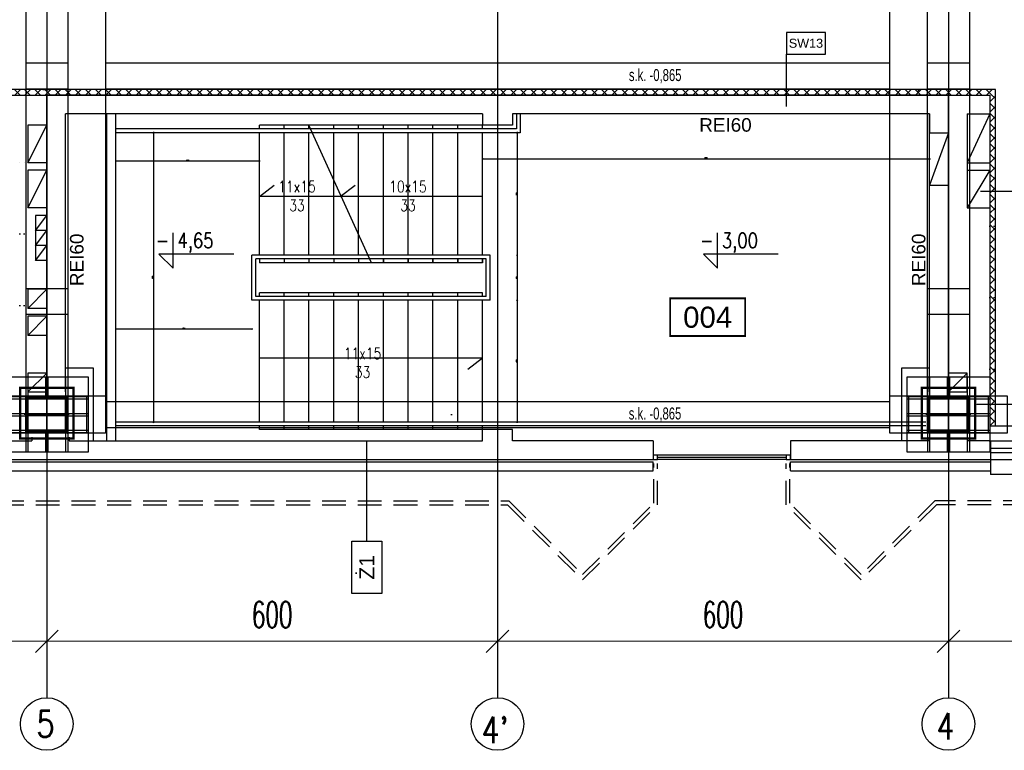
# Model space of a CAD drawing. Header units: centimetres. Extents: x -228435 to 46820, y -89367 to 152985.
# Tile 30 of 252: x -34900 to -21796, y 533 to 10253. Entities that reach past the tile are written whole.
import ezdxf
from ezdxf.enums import TextEntityAlignment as Align

# ---------------------------------------------------------------- set-up
doc = ezdxf.new("R2010")
doc.units = ezdxf.units.CM
doc.header["$LTSCALE"] = 50
doc.header["$PDMODE"] = 35
doc.header["$PDSIZE"] = 0.1
for name, pattern in [('Kondygnacja  -0_5$0$DOT2', [3.175, 0, -3.175]), ('Kondygnacja  -0_5$0$HIDDEN', [9.525, 6.35, -3.175]), ('Kondygnacja  -0_5$0$HIDDEN2', [4.7625, 3.175, -1.5875]), ('Osie rzutów$0$DASHDOT2', [12.7, 6.35, -3.175, 0, -3.175])]:
    doc.linetypes.add(name, pattern=pattern)
doc.layers.get('0').update_dxf_attribs({"color": 8})
doc.layers.get('DEFPOINTS').update_dxf_attribs({"color": 8})
for name, color, linetype in [('Kondygnacja  -0_5$0$ARCH_GK', 8, 'Continuous'), ('Kondygnacja  -0_5$0$ARCH_INFO_KOTY_WYSOKOŚCIOWE_IST', 8, 'Continuous'), ('Kondygnacja  -0_5$0$ARCH_INFO_ODPORNOŚĆ OGNIOWA', 8, 'Continuous'), ('Kondygnacja  -0_5$0$ARCH_INFO_OPISY_IST', 8, 'Continuous'), ('Kondygnacja  -0_5$0$ARCH_INFO_OPISY_PRZEGRODY', 8, 'Continuous'), ('Kondygnacja  -0_5$0$ARCH_INFO_OPISY_PRZEGRODY_IST', 8, 'Continuous'), ('Kondygnacja  -0_5$0$ARCH_INFO_SCHODY_IST', 8, 'Continuous'), ('Kondygnacja  -0_5$0$ARCH_KONSTR_POWYŻEJ RZUTU', 8, 'Kondygnacja  -0_5$0$HIDDEN'), ('Kondygnacja  -0_5$0$ARCH_KONSTR_POWYŻEJ RZUTU_IST', 8, 'Kondygnacja  -0_5$0$HIDDEN2'), ('Kondygnacja  -0_5$0$ARCH_KONSTRUKCJA_NIEWIDOCZNA', 8, 'Continuous'), ('Kondygnacja  -0_5$0$ARCH_MUROWANE_IST', 8, 'Continuous'), ('Kondygnacja  -0_5$0$ARCH_NIEWIDOK_IST', 8, 'Kondygnacja  -0_5$0$HIDDEN'), ('Kondygnacja  -0_5$0$ARCH_OKŁADZINA', 8, 'Continuous'), ('Kondygnacja  -0_5$0$ARCH_OTWORY_WENTYLACJA_IST', 8, 'Continuous'), ('Kondygnacja  -0_5$0$ARCH_POMOCNICZE', 8, 'Continuous'), ('Kondygnacja  -0_5$0$ARCH_SCHODY_IST', 8, 'Continuous'), ('Kondygnacja  -0_5$0$ARCH_SŁUPY', 8, 'Continuous'), ('Kondygnacja  -0_5$0$ARCH_WIDOK_IST', 8, 'Continuous'), ('Kondygnacja  -0_5$0$ARCH_WYBURZENIA', 8, 'Kondygnacja  -0_5$0$DOT2'), ('Kondygnacja  -0_5$0$ARCH_ŚLUSARKA_OKNA_IST', 8, 'Continuous'), ('Kondygnacja  -0_5$0$ARCH_ŻELBET_IST', 8, 'Continuous'), ('Osie rzutów$0$ARCH_INFO_OSIE_IST', 8, 'Osie rzutów$0$DASHDOT2'), ('Osie rzutów$0$ARCH_INFO_OSIE_OPISY_IST', 8, 'Continuous'), ('Pomieszczenia -05$0$ARCH_INFO_AREA_ETYKIETY_200', 8, 'Continuous')]:
    doc.layers.add(name, color=color, linetype=linetype)
doc.layers.add('Kondygnacja  -0_5$0$ARCH_INFO_WYMIARY', color=8, linetype='Continuous', lineweight=9)
doc.layers.add('Osie rzutów$0$ARCH_INFO_WYMIARY', color=8, linetype='Continuous', lineweight=9)
doc.styles.add('Kondygnacja  -0_5$0$Arial', font='ARIAL.TTF')
doc.styles.add('Kondygnacja  -0_5$0$BIKTS', font='bikromsw.shx', dxfattribs={"width": 0.8})
doc.styles.add('Kondygnacja  -0_5$0$Romans', font='Romans.shx', dxfattribs={"width": 0.7})
doc.styles.add('Kondygnacja  -0_5$0$ROMANS-50-CM', font='romans.shx', dxfattribs={"width": 0.8, "height": 10})
doc.styles.add('Kondygnacja  -0_5$0$Standard', font='txt')
doc.styles.add('Osie rzutów$0$ROMANS-250-CM', font='romans.shx', dxfattribs={"width": 0.8, "height": 50})
doc.styles.add('Osie rzutów$0$wymiary_cuprum', font='Romans.shx', dxfattribs={"width": 0.6})
doc.styles.add('Pomieszczenia -05$0$Arial', font='ARIAL.TTF')
doc.dimstyles.new('Kondygnacja  -0_5$0$ISO-25', dxfattribs={"dimtxt": 2.5, "dimasz": 2.5, "dimexe": 1.25, "dimexo": 0.625, "dimtad": 1, "dimtxsty": 'Kondygnacja  -0_5$0$Standard', "dimcen": 2.5, "dimadec": 0, "dimazin": 0, "dimtfac": 1, "dimtmove": 0, "dimatfit": 3, "dimfxl": 0, "dimarcsym": 0})
doc.dimstyles.new('Kondygnacja  -0_5$0$Wymiary 1-100', dxfattribs={"dimtxt": 12, "dimasz": 10, "dimexe": 5, "dimexo": 0, "dimgap": 4, "dimtad": 1, "dimrnd": 0.5, "dimzin": 12, "dimdsep": 46, "dimtxsty": 'Kondygnacja  -0_5$0$Romans', "dimblk": 'Kondygnacja  -0_5$0$_Oblique', "dimcen": 10, "dimdle": 10, "dimclrt": 55, "dimazin": 0, "dimtfac": 1, "dimtmove": 1, "dimatfit": 3, "dimfxl": 0, "dimtolj": 1, "dimtzin": 0, "dimarcsym": 0})
doc.dimstyles.new('Osie rzutów$0$ARCH_ CT', dxfattribs={"dimtxt": 20, "dimasz": 20, "dimexe": 12, "dimexo": 20, "dimgap": 5, "dimtad": 1, "dimdec": 1, "dimrnd": 0.5, "dimzin": 9, "dimdsep": 46, "dimtxsty": 'Osie rzutów$0$wymiary_cuprum', "dimblk": 'Osie rzutów$0$_Oblique', "dimcen": 8, "dimdle": 12, "dimclrd": 256, "dimclre": 256, "dimclrt": 55, "dimadec": 1, "dimazin": 0, "dimtfac": 1, "dimtdec": 1, "dimtmove": 1, "dimatfit": 2, "dimldrblk": 'Osie rzutów$0$_Dot', "dimfxl": 0, "dimtolj": 1, "dimtzin": 0, "dimlwd": -1, "dimlwe": -1, "dimarcsym": 0})
pattern_1 = [(135, (5000, -9860), (-0.67351921, -0.67351921), [])]

# ---------------------------------------------------------------- blocks, each defined once
blk = doc.blocks.new('Osie rzutów$0$_Oblique')
at = {"color": 0, "linetype": 'ByBlock', "lineweight": -2}
blk.add_line((-0.5, -0.5), (0.5, 0.5), dxfattribs=at)
blk = doc.blocks.new('*D278')
at = {"layer": 'DEFPOINTS', "color": 0}
for p in [(9860, 4732.2), (10460, 4732.2), (10460, 4698.3)]:
    blk.add_point(p, dxfattribs=at)
at = {"layer": 'Osie rzutów$0$ARCH_INFO_WYMIARY'}
for p, q in [((9860, 4717.2), (9860, 4690.3)), ((10460, 4717.2), (10460, 4690.3)), ((9852, 4698.3), (10468, 4698.3))]:
    blk.add_line(p, q, dxfattribs=at)
at = {"layer": 'Osie rzutów$0$ARCH_INFO_WYMIARY', "xscale": 30, "yscale": 30, "zscale": 30, "rotation": 180}
blk.add_blockref('Osie rzutów$0$_Oblique', (9860, 4698.3), dxfattribs=at)
at = {"layer": 'Osie rzutów$0$ARCH_INFO_WYMIARY', "xscale": 30, "yscale": 30, "zscale": 30}
blk.add_blockref('Osie rzutów$0$_Oblique', (10460, 4698.3), dxfattribs=at)
at = {"layer": 'Osie rzutów$0$ARCH_INFO_WYMIARY', "color": 55, "insert": (10160, 4733.8), "char_height": 35, "attachment_point": 5, "style": 'Osie rzutów$0$wymiary_cuprum'}
blk.add_mtext('\\A1;600', dxfattribs=at)
blk = doc.blocks.new('Osie rzutów$0$_Dot')
at = {"color": 0, "linetype": 'ByBlock', "lineweight": -2}
blk.add_line((-0.5, 0), (-1, 0), dxfattribs=at)
at = {"color": 0, "linetype": 'ByBlock', "const_width": 0.5}
blk.add_lwpolyline([(-0.25, 0, 1), (0.25, 0, 1)], format="xyb", close=True, dxfattribs=at)
blk = doc.blocks.new('*D279')
at = {"layer": 'DEFPOINTS', "color": 0}
for p in [(9260, 4732.2), (9860, 4732.2), (9860, 4698.3)]:
    blk.add_point(p, dxfattribs=at)
at = {"layer": 'Osie rzutów$0$ARCH_INFO_WYMIARY'}
for p, q in [((9260, 4717.2), (9260, 4690.3)), ((9860, 4717.2), (9860, 4690.3)), ((9252, 4698.3), (9868, 4698.3))]:
    blk.add_line(p, q, dxfattribs=at)
at = {"layer": 'Osie rzutów$0$ARCH_INFO_WYMIARY', "xscale": 30, "yscale": 30, "zscale": 30, "rotation": 180}
blk.add_blockref('Osie rzutów$0$_Oblique', (9260, 4698.3), dxfattribs=at)
at = {"layer": 'Osie rzutów$0$ARCH_INFO_WYMIARY', "xscale": 30, "yscale": 30, "zscale": 30}
blk.add_blockref('Osie rzutów$0$_Oblique', (9860, 4698.3), dxfattribs=at)
at = {"layer": 'Osie rzutów$0$ARCH_INFO_WYMIARY', "color": 55, "insert": (9560, 4733.8), "char_height": 35, "attachment_point": 5, "style": 'Osie rzutów$0$wymiary_cuprum'}
blk.add_mtext('\\A1;600', dxfattribs=at)
blk = doc.blocks.new('*D280')
at = {"layer": 'DEFPOINTS', "color": 0}
for p in [(8660, 4732.2), (9260, 4732.2), (9260, 4698.3)]:
    blk.add_point(p, dxfattribs=at)
at = {"layer": 'Osie rzutów$0$ARCH_INFO_WYMIARY'}
for p, q in [((8660, 4717.2), (8660, 4690.3)), ((9260, 4717.2), (9260, 4690.3)), ((8652, 4698.3), (9268, 4698.3))]:
    blk.add_line(p, q, dxfattribs=at)
at = {"layer": 'Osie rzutów$0$ARCH_INFO_WYMIARY', "xscale": 30, "yscale": 30, "zscale": 30, "rotation": 180}
blk.add_blockref('Osie rzutów$0$_Oblique', (8660, 4698.3), dxfattribs=at)
at = {"layer": 'Osie rzutów$0$ARCH_INFO_WYMIARY', "xscale": 30, "yscale": 30, "zscale": 30}
blk.add_blockref('Osie rzutów$0$_Oblique', (9260, 4698.3), dxfattribs=at)
at = {"layer": 'Osie rzutów$0$ARCH_INFO_WYMIARY', "color": 55, "insert": (8960, 4733.8), "char_height": 35, "attachment_point": 5, "style": 'Osie rzutów$0$wymiary_cuprum'}
blk.add_mtext('\\A1;600', dxfattribs=at)
blk = doc.blocks.new('*D281')
at = {"layer": 'DEFPOINTS', "color": 0}
for p in [(8060, 4732.2), (8660, 4732.2), (8660, 4698.3)]:
    blk.add_point(p, dxfattribs=at)
at = {"layer": 'Osie rzutów$0$ARCH_INFO_WYMIARY'}
for p, q in [((8060, 4717.2), (8060, 4690.3)), ((8660, 4717.2), (8660, 4690.3)), ((8052, 4698.3), (8668, 4698.3))]:
    blk.add_line(p, q, dxfattribs=at)
at = {"layer": 'Osie rzutów$0$ARCH_INFO_WYMIARY', "xscale": 30, "yscale": 30, "zscale": 30, "rotation": 180}
blk.add_blockref('Osie rzutów$0$_Oblique', (8060, 4698.3), dxfattribs=at)
at = {"layer": 'Osie rzutów$0$ARCH_INFO_WYMIARY', "xscale": 30, "yscale": 30, "zscale": 30}
blk.add_blockref('Osie rzutów$0$_Oblique', (8660, 4698.3), dxfattribs=at)
at = {"layer": 'Osie rzutów$0$ARCH_INFO_WYMIARY', "color": 55, "insert": (8360, 4733.8), "char_height": 35, "attachment_point": 5, "style": 'Osie rzutów$0$wymiary_cuprum'}
blk.add_mtext('\\A1;600', dxfattribs=at)
blk = doc.blocks.new('Kondygnacja  -0_5$0$_Dot')
at = {"color": 0, "linetype": 'ByBlock', "lineweight": -2}
blk.add_line((-0.5, 0), (-1, 0), dxfattribs=at)
at = {"color": 0, "linetype": 'ByBlock', "const_width": 0.5}
blk.add_lwpolyline([(-0.25, 0, 1), (0.25, 0, 1)], format="xyb", close=True, dxfattribs=at)
blk = doc.blocks.new('Kondygnacja  -0_5$0$_Oblique')
at = {"color": 0, "linetype": 'ByBlock', "lineweight": -2}
blk.add_line((-0.5, -0.5), (0.5, 0.5), dxfattribs=at)
blk = doc.blocks.new('*D161')
at = {"layer": 'DEFPOINTS', "color": 0}
for p in [(-28740, 8750), (-28740, 7120), (-28278, 7120)]:
    blk.add_point(p, dxfattribs=at)
at = {"layer": 'Kondygnacja  -0_5$0$ARCH_INFO_WYMIARY', "color": 0, "lineweight": -2}
for p, q in [((-28286, 8750), (-28273, 8750)), ((-28278, 8760), (-28278, 7110)), ((-28286, 7120), (-28273, 7120))]:
    blk.add_line(p, q, dxfattribs=at)
at = {"layer": 'Kondygnacja  -0_5$0$ARCH_INFO_WYMIARY', "color": 0, "lineweight": -2, "xscale": 10, "yscale": 10, "zscale": 10}
for p, rotation in [((-28278, 8750), 90), ((-28278, 7120), 270)]:
    blk.add_blockref('Kondygnacja  -0_5$0$_Oblique', p, dxfattribs=dict(at, rotation=rotation))
at = {"layer": 'Kondygnacja  -0_5$0$ARCH_INFO_WYMIARY', "color": 55, "insert": (-28288, 7935), "char_height": 12, "attachment_point": 5, "rotation": 90, "style": 'Kondygnacja  -0_5$0$Romans'}
blk.add_mtext('\\A1;1630', dxfattribs=at)
blk = doc.blocks.new('*D162')
at = {"layer": 'DEFPOINTS', "color": 0}
for p in [(-28740, 7120), (-28740, 6520), (-28278, 6520)]:
    blk.add_point(p, dxfattribs=at)
at = {"layer": 'Kondygnacja  -0_5$0$ARCH_INFO_WYMIARY', "color": 0, "lineweight": -2}
for p, q in [((-28286, 7120), (-28273, 7120)), ((-28278, 7130), (-28278, 6510)), ((-28286, 6520), (-28273, 6520))]:
    blk.add_line(p, q, dxfattribs=at)
at = {"layer": 'Kondygnacja  -0_5$0$ARCH_INFO_WYMIARY', "color": 0, "lineweight": -2, "xscale": 10, "yscale": 10, "zscale": 10}
for p, rotation in [((-28278, 7120), 90), ((-28278, 6520), 270)]:
    blk.add_blockref('Kondygnacja  -0_5$0$_Oblique', p, dxfattribs=dict(at, rotation=rotation))
at = {"layer": 'Kondygnacja  -0_5$0$ARCH_INFO_WYMIARY', "color": 55, "insert": (-28288, 6820), "char_height": 12, "attachment_point": 5, "rotation": 90, "style": 'Kondygnacja  -0_5$0$Romans'}
blk.add_mtext('\\A1;600', dxfattribs=at)
blk = doc.blocks.new('*D163')
at = {"layer": 'DEFPOINTS', "color": 0}
for p in [(-28740, 6520), (-28740, 4900), (-28278, 4900)]:
    blk.add_point(p, dxfattribs=at)
at = {"layer": 'Kondygnacja  -0_5$0$ARCH_INFO_WYMIARY', "color": 0, "lineweight": -2}
for p, q in [((-28286, 6520), (-28273, 6520)), ((-28278, 6530), (-28278, 4890)), ((-28286, 4900), (-28273, 4900))]:
    blk.add_line(p, q, dxfattribs=at)
at = {"layer": 'Kondygnacja  -0_5$0$ARCH_INFO_WYMIARY', "color": 0, "lineweight": -2, "xscale": 10, "yscale": 10, "zscale": 10}
for p, rotation in [((-28278, 6520), 90), ((-28278, 4900), 270)]:
    blk.add_blockref('Kondygnacja  -0_5$0$_Oblique', p, dxfattribs=dict(at, rotation=rotation))
at = {"layer": 'Kondygnacja  -0_5$0$ARCH_INFO_WYMIARY', "color": 55, "insert": (-28288, 5710), "char_height": 12, "attachment_point": 5, "rotation": 90, "style": 'Kondygnacja  -0_5$0$Romans'}
blk.add_mtext('\\A1;1620', dxfattribs=at)
blk = doc.blocks.new('*D165')
at = {"layer": 'DEFPOINTS', "color": 0}
for p in [(-28740, 8750), (-22790, 8403), (-22790, 5375)]:
    blk.add_point(p, dxfattribs=at)
at = {"layer": 'Kondygnacja  -0_5$0$ARCH_INFO_WYMIARY', "color": 0, "lineweight": -2}
for p, q in [((-28750, 8403), (-22780, 8403)), ((-28740, 8411), (-28740, 8398)), ((-22790, 8395), (-22790, 8408))]:
    blk.add_line(p, q, dxfattribs=at)
at = {"layer": 'Kondygnacja  -0_5$0$ARCH_INFO_WYMIARY', "color": 0, "lineweight": -2, "xscale": 10, "yscale": 10, "zscale": 10, "rotation": 180}
blk.add_blockref('Kondygnacja  -0_5$0$_Oblique', (-28740, 8403), dxfattribs=at)
at = {"layer": 'Kondygnacja  -0_5$0$ARCH_INFO_WYMIARY', "color": 0, "lineweight": -2, "xscale": 10, "yscale": 10, "zscale": 10}
blk.add_blockref('Kondygnacja  -0_5$0$_Oblique', (-22790, 8403), dxfattribs=at)
at = {"layer": 'Kondygnacja  -0_5$0$ARCH_INFO_WYMIARY', "color": 55, "insert": (-25765, 8413), "char_height": 12, "attachment_point": 5, "style": 'Kondygnacja  -0_5$0$Romans'}
blk.add_mtext('\\A1;5950', dxfattribs=at)
blk = doc.blocks.new('*D166')
at = {"layer": 'DEFPOINTS', "color": 0}
for p in [(-33620, 8750), (-31710, 8750), (-33620, 8371)]:
    blk.add_point(p, dxfattribs=at)
at = {"layer": 'Kondygnacja  -0_5$0$ARCH_INFO_WYMIARY', "color": 0, "lineweight": -2}
for p, q in [((-31700, 8371), (-33630, 8371)), ((-33620, 8379), (-33620, 8366)), ((-31710, 8379), (-31710, 8366))]:
    blk.add_line(p, q, dxfattribs=at)
at = {"layer": 'Kondygnacja  -0_5$0$ARCH_INFO_WYMIARY', "color": 0, "lineweight": -2, "xscale": 10, "yscale": 10, "zscale": 10, "rotation": 180}
blk.add_blockref('Kondygnacja  -0_5$0$_Oblique', (-33620, 8371), dxfattribs=at)
at = {"layer": 'Kondygnacja  -0_5$0$ARCH_INFO_WYMIARY', "color": 0, "lineweight": -2, "xscale": 10, "yscale": 10, "zscale": 10}
blk.add_blockref('Kondygnacja  -0_5$0$_Oblique', (-31710, 8371), dxfattribs=at)
at = {"layer": 'Kondygnacja  -0_5$0$ARCH_INFO_WYMIARY', "color": 55, "insert": (-32665, 8381), "char_height": 12, "attachment_point": 5, "style": 'Kondygnacja  -0_5$0$Romans'}
blk.add_mtext('\\A1;1910', dxfattribs=at)
blk = doc.blocks.new('*D106')
at = {"layer": 'DEFPOINTS', "color": 0}
for p in [(-33514, 8750), (-33514, 4900), (-33121, 4900)]:
    blk.add_point(p, dxfattribs=at)
at = {"layer": 'Kondygnacja  -0_5$0$ARCH_INFO_WYMIARY', "color": 0, "lineweight": -2}
for p, q in [((-33129, 8750), (-33116, 8750)), ((-33121, 8760), (-33121, 4890)), ((-33129, 4900), (-33116, 4900))]:
    blk.add_line(p, q, dxfattribs=at)
at = {"layer": 'Kondygnacja  -0_5$0$ARCH_INFO_WYMIARY', "color": 0, "lineweight": -2, "xscale": 10, "yscale": 10, "zscale": 10}
for p, rotation in [((-33121, 8750), 90), ((-33121, 4900), 270)]:
    blk.add_blockref('Kondygnacja  -0_5$0$_Oblique', p, dxfattribs=dict(at, rotation=rotation))
at = {"layer": 'Kondygnacja  -0_5$0$ARCH_INFO_WYMIARY', "color": 55, "insert": (-33131, 6825), "char_height": 12, "attachment_point": 5, "rotation": 90, "style": 'Kondygnacja  -0_5$0$Romans'}
blk.add_mtext('\\A1;3850', dxfattribs=at)
blk = doc.blocks.new('*D113')
at = {"layer": 'DEFPOINTS', "color": 0}
for p in [(-33620, 6516), (-31809, 6516), (-33620, 6137)]:
    blk.add_point(p, dxfattribs=at)
at = {"layer": 'Kondygnacja  -0_5$0$ARCH_INFO_WYMIARY', "color": 0, "lineweight": -2}
for p, q in [((-31799, 6137), (-33630, 6137)), ((-33620, 6145), (-33620, 6132)), ((-31809, 6145), (-31809, 6132))]:
    blk.add_line(p, q, dxfattribs=at)
at = {"layer": 'Kondygnacja  -0_5$0$ARCH_INFO_WYMIARY', "color": 0, "lineweight": -2, "xscale": 10, "yscale": 10, "zscale": 10, "rotation": 180}
blk.add_blockref('Kondygnacja  -0_5$0$_Oblique', (-33620, 6137), dxfattribs=at)
at = {"layer": 'Kondygnacja  -0_5$0$ARCH_INFO_WYMIARY', "color": 0, "lineweight": -2, "xscale": 10, "yscale": 10, "zscale": 10}
blk.add_blockref('Kondygnacja  -0_5$0$_Oblique', (-31809, 6137), dxfattribs=at)
at = {"layer": 'Kondygnacja  -0_5$0$ARCH_INFO_WYMIARY', "color": 55, "insert": (-32715, 6147), "char_height": 12, "attachment_point": 5, "style": 'Kondygnacja  -0_5$0$Romans'}
blk.add_mtext('\\A1;1811', dxfattribs=at)
blk = doc.blocks.new('Kondygnacja  -0_5$0$A$C2408012F')
at = {"layer": 'Kondygnacja  -0_5$0$ARCH_ŻELBET_IST', "ltscale": 4}
for p, q in [((8640, 4970), (8640, 4965)), ((8690, 4970), (8690, 4965)), ((8604, 4965), (8640, 4965)), ((8690, 4965), (9240, 4965)), ((8604, 4940), (9467, 4940)), ((8604, 4937), (9467, 4937)), ((8604, 4925), (9467, 4925))]:
    blk.add_line(p, q, dxfattribs=at)
blk = doc.blocks.new('Kondygnacja  -0_5$0$słup 100x110')
at = {"layer": 'Kondygnacja  -0_5$0$ARCH_SŁUPY', "lineweight": 30}
h = blk.add_hatch(dxfattribs=at)
h.set_pattern_fill('ANSI31', color=256, scale=0.3, angle=90, style=0)
h.set_pattern_definition(pattern_1)
h.paths.add_polyline_path([(25, 25), (25, 28), (-25, 28), (-25, 25)])
h = blk.add_hatch(dxfattribs=at)
h.set_pattern_fill('ANSI31', color=256, scale=0.3, angle=90, style=0)
h.set_pattern_definition(pattern_1)
h.paths.add_polyline_path([(-21, 25), (-24, 25), (-24, -25), (-21, -25)])
h = blk.add_hatch(dxfattribs=at)
h.set_pattern_fill('ANSI31', color=256, scale=0.3, angle=90, style=0)
h.set_pattern_definition(pattern_1)
h.paths.add_polyline_path([(1.5, 25), (-1.5, 25), (-1.5, -25), (1.5, -25)])
h = blk.add_hatch(dxfattribs=at)
h.set_pattern_fill('ANSI31', color=256, scale=0.3, angle=90, style=0)
h.set_pattern_definition(pattern_1)
h.paths.add_polyline_path([(24, 25), (21, 25), (21, -25), (24, -25)])
h = blk.add_hatch(dxfattribs=at)
h.set_pattern_fill('ANSI31', color=256, scale=0.3, angle=90, style=0)
h.set_pattern_definition(pattern_1)
h.paths.add_polyline_path([(25, -28), (25, -25), (-25, -25), (-25, -28)])
at = {"layer": 'Kondygnacja  -0_5$0$ARCH_KONSTRUKCJA_NIEWIDOCZNA'}
blk.add_lwpolyline([(-50, 55), (50, 55), (50, -55), (-50, -55)], close=True, dxfattribs=at)
for points in [[(-24, 28), (-24, 55)], [(-21, 28), (-21, 55)], [(-1.5, 28), (-1.5, 55)], [(1.5, 28), (1.5, 55)], [(21, 28), (21, 55)], [(24, 28), (24, 55)], [(-50, 28), (-25, 28)], [(25, 28), (50, 28)], [(-50, 25), (-25, 25)], [(25, 25), (50, 25)], [(-50, 1.5), (-24, 1.5)], [(24, 1.5), (50, 1.5)], [(-50, -1.5), (-24, -1.5)], [(24, -1.5), (50, -1.5)], [(-50, -25), (-25, -25)], [(25, -25), (50, -25)], [(-50, -28), (-25, -28)], [(-24, -55), (-24, -28)], [(-21, -55), (-21, -28)], [(-1.5, -55), (-1.5, -28)], [(1.5, -55), (1.5, -28)], [(21, -55), (21, -28)], [(24, -55), (24, -28)], [(25, -28), (50, -28)]]:
    blk.add_lwpolyline(points, dxfattribs=at)
at = {"layer": 'Kondygnacja  -0_5$0$ARCH_SŁUPY', "lineweight": 30}
for p, q in [((-1.5, -25), (-1.5, 25)), ((1.5, 25), (1.5, -25))]:
    blk.add_line(p, q, dxfattribs=at)
at = {"layer": 'Kondygnacja  -0_5$0$ARCH_SŁUPY', "const_width": 3}
blk.add_lwpolyline([(-35.5, -35.5), (-35.5, 35.5), (32, 35.5), (32, -35.5)], close=True, dxfattribs=at)
at = {"layer": 'Kondygnacja  -0_5$0$ARCH_SŁUPY', "lineweight": 30}
for points in [[(-25, 25), (-25, 28), (25, 28), (25, 25)], [(-25, -28), (-25, -25), (25, -25), (25, -28)]]:
    blk.add_lwpolyline(points, close=True, dxfattribs=at)
for points in [[(-24, 25), (-24, -25)], [(-21, -25), (-21, 25)], [(21, 25), (21, -25)], [(24, -25), (24, 25)]]:
    blk.add_lwpolyline(points, dxfattribs=at)
blk = doc.blocks.new('Kondygnacja  -0_5$0$konstrukcja istniejąca -0.5')
at = {"layer": 'Kondygnacja  -0_5$0$ARCH_KONSTR_POWYŻEJ RZUTU_IST', "ltscale": 10}
for p, q in [((8632, 6175), (8632, 5025)), ((8738, 5017.5), (9781.5, 5017.5)), ((9781.5, 4982.5), (8738, 4982.5))]:
    blk.add_line(p, q, dxfattribs=at)
for points in [[(8688, 6175), (8688, 5025)], [(8738, 6175), (8738, 5025)], [(9782, 5025), (9782, 6175)], [(9832, 5025), (9832, 6175)], [(9888, 6175), (9888, 5025)], [(8632, 5467.9), (8688, 5467.9)], [(8738, 5467.9), (9782, 5467.9)], [(9832, 5467.9), (9888, 5467.9)], [(8688, 5432.9), (8632, 5432.9)], [(9782, 5432.9), (8738, 5432.9)], [(9888, 5432.9), (9832, 5432.9)], [(8632, 5167.9), (8688, 5167.9)], [(9832, 5167.9), (9888, 5167.9)], [(8688, 5132.9), (8632, 5132.9)], [(9888, 5132.9), (9832, 5132.9)], [(8738, 4975), (8582, 4975), (8582, 5025), (8738, 5025), (8738, 4975)], [(9938, 4975), (9782, 4975), (9782, 5025), (9938, 5025), (9938, 4975)]]:
    blk.add_lwpolyline(points, dxfattribs=at)
at = {"layer": 'Kondygnacja  -0_5$0$ARCH_KONSTR_POWYŻEJ RZUTU_IST', "ltscale": 10, "elevation": 0}
for points in [[(8713, 5025), (8713, 4975)], [(9807, 5025), (9807, 4975)], [(9913, 5025), (9913, 4975)]]:
    blk.add_lwpolyline(points, dxfattribs=at)
at = {"layer": 'Kondygnacja  -0_5$0$ARCH_KONSTR_POWYŻEJ RZUTU_IST', "style": 'Kondygnacja  -0_5$0$BIKTS', "width": 0.7}
for p in [(9434.8, 5443.7), (9434.6, 4993.4)]:
    blk.add_text('s.k. -0,865', height=16, dxfattribs=at).set_placement(p)
blk = doc.blocks.new('Pomieszczenia -05$0$etykieta_numer')
at = {"color": 0, "linetype": 'ByBlock', "const_width": 2.44}
blk.add_lwpolyline([(-50, -50), (-50, 0), (50, 0), (50, -50)], close=True, dxfattribs=at)
at = {"color": 0, "linetype": 'ByBlock', "style": 'Pomieszczenia -05$0$Arial'}
blk.add_attdef('AECAREA:NUMBER', text='', height=28, dxfattribs=at).set_placement((0, -25), align=Align.MIDDLE)
blk = doc.blocks.new('Osie rzutów')
at = {"layer": 'Osie rzutów$0$ARCH_INFO_OSIE_IST', "ltscale": 10}
for p, q in [((8660, 12510), (8660, 4623.26)), ((9260, 12510), (9260, 4623.26)), ((9860, 12510), (9860, 4623.26)), ((8660, 4970), (8660, 5030)), ((9860, 4970), (9860, 5030)), ((4436.04, 5000), (15156.54, 5000)), ((8690, 5000), (8630, 5000)), ((9890, 5000), (9830, 5000))]:
    blk.add_line(p, q, dxfattribs=at)
at = {"layer": 'Osie rzutów$0$ARCH_INFO_OSIE_OPISY_IST'}
for centre in [(8660, 4588.26), (9260, 4588.26), (9860, 4588.26)]:
    blk.add_circle(centre, 35, dxfattribs=at)
at = {"layer": 'Osie rzutów$0$ARCH_INFO_OSIE_OPISY_IST', "style": 'Osie rzutów$0$ROMANS-250-CM', "width": 0.8}
for s, p in [('5', (8646.23, 4570.86)), ('4', (9844.03, 4567.67)), ("4'", (9238.54, 4562.69))]:
    blk.add_text(s, height=35, dxfattribs=at).set_placement(p)
at = {"layer": 'Osie rzutów$0$ARCH_INFO_WYMIARY'}
for base, p1, p2, picture, middle in [((8660, 4698.26), (8060, 4732.19), (8660, 4732.19), '*D281', (8360, 4733.76)), ((9260, 4698.26), (8660, 4732.19), (9260, 4732.19), '*D280', (8960, 4733.76)), ((9860, 4698.26), (9260, 4732.19), (9860, 4732.19), '*D279', (9560, 4733.76)), ((10460, 4698.26), (9860, 4732.19), (10460, 4732.19), '*D278', (10160, 4733.76))]:
    dim = blk.add_linear_dim(base=base, p1=p1, p2=p2, dimstyle='Osie rzutów$0$ARCH_ CT', override={"dimtxt": 35, "dimasz": 30, "dimexe": 8, "dimexo": 15, "dimgap": 18, "dimdle": 8}, dxfattribs=at)
    dim.commit()
    dim.dimension.update_dxf_attribs({"geometry": picture, "text_midpoint": middle})

msp = doc.modelspace()

# ---------------------------------------------------------------- hatches: boundary and pattern name
at = {"layer": 'Kondygnacja  -0_5$0$ARCH_GK', "linetype": 'Continuous', "lineweight": -3}
h = msp.add_hatch(dxfattribs=at)
h.set_pattern_fill('ANSI37', color=256, scale=30, angle=-360, style=0)
h.set_pattern_definition([(45, (-121140, -45000), (-67.35192, 67.35192), []), (135, (-121140, -45000), (-67.35192, -67.35192), [])])
h.paths.add_polyline_path([(-21990, 9250), (-21915, 9325), (-35165, 9325), (-35090, 9250)], flags=0)
h = msp.add_hatch(dxfattribs=at)
h.set_pattern_fill('ANSI37', color=256, scale=30, angle=-360, style=0)
h.set_pattern_definition([(45, (-121140, -45000), (-67.35192, 67.35192), []), (135, (-121140, -45000), (-67.35192, -67.35192), [])])
h.paths.add_polyline_path([(-21915, 9325), (-21990, 9250), (-21990, 4850), (-21915, 4850)], flags=0)

# ---------------------------------------------------------------- linework, layer by layer
for p, q in [((-21915, 9325), (-35165, 9325)), ((-34590, 9325), (-34490, 9325)), ((-21915, 4850), (-21915, 9325)), ((-35090, 9250), (-21990, 9250)), ((-21990, 9250), (-21990, 4850)), ((-21990, 4850), (-21915, 4850))]:
    msp.add_line(p, q, dxfattribs=at)
at = {"layer": 'Kondygnacja  -0_5$0$ARCH_INFO_KOTY_WYSOKOŚCIOWE_IST'}
for points in [[(-32049.179, 7135.963), (-33046.363, 7135.963), (-32858.863, 6948.463), (-32858.863, 7416.896)], [(-24803.719, 7135.963), (-25800.903, 7135.963), (-25613.403, 6948.463), (-25613.403, 7416.896)]]:
    msp.add_lwpolyline(points, dxfattribs=at)
at = {"layer": 'Kondygnacja  -0_5$0$ARCH_INFO_OPISY_IST'}
for p, q in [((-31710, 7900), (-31512.314, 8052.368)), ((-30634.944, 7900), (-30437.257, 8052.368)), ((-28740, 7900), (-31710, 7900)), ((-28740, 5750), (-31710, 5750)), ((-28740, 5750), (-28934.183, 5600.333))]:
    msp.add_line(p, q, dxfattribs=at)
at = {"layer": 'Kondygnacja  -0_5$0$ARCH_INFO_OPISY_PRZEGRODY'}
msp.add_lwpolyline([(-24695.649, 9795.577), (-24175.649, 9795.577), (-24175.649, 10083.577), (-24695.649, 10083.577), (-24695.649, 9795.577)], close=True, dxfattribs=at)
for points in [[(-24695.649, 9097.309), (-24695.649, 9795.577)], [(-21446.08, 7967.773), (-22112.444, 7967.773)]]:
    msp.add_lwpolyline(points, dxfattribs=at)
at = {"layer": 'Kondygnacja  -0_5$0$ARCH_INFO_OPISY_PRZEGRODY_IST'}
msp.add_lwpolyline([(-30281.62, 3317.07), (-30081.62, 3317.07), (-30081.62, 2617.07), (-30481.62, 2617.07), (-30481.62, 3317.07), (-30281.62, 3317.07), (-30281.62, 4650)], dxfattribs=at)
at = {"layer": 'Kondygnacja  -0_5$0$ARCH_MUROWANE_IST', "ltscale": 4}
for p, q in [((-33740, 4650), (-33740, 9000)), ((-33620, 4650), (-33620, 9000)), ((-34540, 5550), (-34790, 5550)), ((-34790, 5300), (-34540, 5550)), ((-34790, 5550), (-34790, 5300)), ((-34540, 5300), (-34540, 5550)), ((-22290, 5550), (-22540, 5550)), ((-22540, 5300), (-22290, 5550)), ((-22290, 5300), (-22290, 5550)), ((-34790, 5300), (-34540, 5300)), ((-22540, 5300), (-22290, 5300)), ((-35100, 4370), (-26470, 4370)), ((-24640, 4370), (-21980, 4370)), ((-35100, 4250), (-26470, 4250)), ((-24640, 4250), (-21980, 4250))]:
    msp.add_line(p, q, dxfattribs=at)
for points in [[(-26470, 4250), (-26470, 4370)], [(-24639.66, 4250), (-24639.66, 4370)]]:
    msp.add_lwpolyline(points, dxfattribs=at)
at = {"layer": 'Kondygnacja  -0_5$0$ARCH_NIEWIDOK_IST', "ltscale": 4}
for p, q in [((-21980, 4650), (-19100, 4650)), ((-21980, 4400), (-19100, 4400))]:
    msp.add_line(p, q, dxfattribs=at)
at = {"layer": 'Kondygnacja  -0_5$0$ARCH_NIEWIDOK_IST'}
for points in [[(-39925.355, 3800), (-28410, 3799.984), (-27410, 2799.984), (-26410, 3799.984), (-26410, 4349.984)], [(-39925.355, 3850), (-28389.289, 3849.984), (-27410, 2870.695), (-26460, 3820.695), (-26460, 4349.984)], [(-10540, 3800.015), (-22700, 3799.984), (-23700, 2799.984), (-24700, 3799.984), (-24700, 4349.984)], [(-10540, 3850), (-22720.711, 3849.984), (-23700, 2870.695), (-24650, 3820.695), (-24650, 4349.984)]]:
    msp.add_lwpolyline(points, dxfattribs=at)
at = {"layer": 'Kondygnacja  -0_5$0$ARCH_OKŁADZINA'}
for points in [[(-34290, 5620), (-33920, 5620), (-33920, 4650)], [(-23160, 4650), (-23160, 5620), (-22790, 5620)]]:
    msp.add_lwpolyline(points, dxfattribs=at)
at = {"layer": 'Kondygnacja  -0_5$0$ARCH_OTWORY_WENTYLACJA_IST'}
for p, q in [((-34540, 7650), (-34690, 7650)), ((-34690, 7650), (-34690, 7050)), ((-34690, 7450), (-34540, 7650)), ((-34540, 7450), (-34690, 7450)), ((-34690, 7250), (-34540, 7450)), ((-34540, 7250), (-34690, 7250)), ((-34690, 7050), (-34540, 7250)), ((-34540, 7050), (-34690, 7050))]:
    msp.add_line(p, q, dxfattribs=at)
at = {"layer": 'Kondygnacja  -0_5$0$ARCH_SCHODY_IST'}
for p, q in [((-28290, 9000), (-28290, 8800)), ((-28240, 9000), (-28240, 8750)), ((-28290, 8800), (-33620, 8800)), ((-28740, 8850), (-31710, 8850)), ((-31710, 8800), (-31710, 8850)), ((-31380, 8800), (-31380, 8850)), ((-30219.887, 7020), (-31050, 8850)), ((-31050, 8800), (-31050, 8850)), ((-30720, 8800), (-30720, 8850)), ((-30390, 8800), (-30390, 8850)), ((-30060, 8800), (-30060, 8850)), ((-29730, 8800), (-29730, 8850)), ((-29400, 8800), (-29400, 8850)), ((-29070, 8800), (-29070, 8850)), ((-28740, 8800), (-28740, 8850)), ((-28240, 8750), (-33620, 8750)), ((-31710, 7120), (-31710, 8750)), ((-31380, 7120), (-31380, 8750)), ((-31050, 7120), (-31050, 8750)), ((-30720, 7120), (-30720, 8750)), ((-30390, 7120), (-30390, 8750)), ((-30060, 7120), (-30060, 8750)), ((-29730, 7120), (-29730, 8750)), ((-29400, 7120), (-29400, 8750)), ((-29070, 7120), (-29070, 8750)), ((-28740, 7120), (-28740, 8750)), ((-28640, 7120), (-31809.108, 7120)), ((-31809.108, 6520), (-31809.108, 7120)), ((-28640, 6520), (-28640, 7120)), ((-28690, 7070), (-31759.108, 7070)), ((-31759.108, 6570), (-31759.108, 7070)), ((-31710, 7070), (-31710, 7020)), ((-31710, 7070), (-31710, 7020)), ((-28740, 7020), (-31710, 7020)), ((-31709.108, 7070), (-31709.108, 7020)), ((-29217.274, 7020), (-31709.108, 7020)), ((-31380, 7070), (-31380, 7020)), ((-31050, 7070), (-31050, 7020)), ((-30720, 7070), (-30720, 7020)), ((-30390, 7070), (-30390, 7020)), ((-30060, 7020), (-30060, 7070)), ((-30060, 7070), (-30060, 7020)), ((-29730, 7020), (-29730, 7070)), ((-29730, 7070), (-29730, 7020)), ((-29400, 7020), (-29400, 7070)), ((-29400, 7070), (-29400, 7020)), ((-28740, 7020), (-29217.274, 7020)), ((-29070, 7020), (-29070, 7070)), ((-29070, 7070), (-29070, 7020)), ((-28740, 7020), (-28740, 7070)), ((-28740, 7070), (-28740, 7020)), ((-28690, 6570), (-28690, 7070)), ((-28690, 6570), (-31759.108, 6570)), ((-31710, 6570), (-31710, 6620)), ((-29217.274, 6620), (-31709.108, 6620)), ((-31709.108, 6570), (-31709.108, 6620)), ((-31380, 6570), (-31380, 6620)), ((-31050, 6570), (-31050, 6620)), ((-30720, 6570), (-30720, 6620)), ((-30390, 6570), (-30390, 6620)), ((-30060, 6570), (-30060, 6620)), ((-29730, 6570), (-29730, 6620)), ((-29400, 6570), (-29400, 6620)), ((-28740, 6620), (-29217.274, 6620)), ((-29070, 6570), (-29070, 6620)), ((-28740, 6570), (-28740, 6620)), ((-28640, 6520), (-31809.108, 6520)), ((-31710, 4900), (-31710, 6520)), ((-31380, 4900), (-31380, 6520)), ((-31050, 4900), (-31050, 6520)), ((-30720, 4900), (-30720, 6520)), ((-30390, 4900), (-30390, 6520)), ((-30060, 4900), (-30060, 6520)), ((-29730, 4900), (-29730, 6520)), ((-29400, 4900), (-29400, 6520)), ((-29070, 4900), (-29070, 6520)), ((-28740, 4900), (-28740, 6520)), ((-22840, 4900), (-33620, 4900)), ((-22840, 4850), (-33620, 4850)), ((-31710, 4800), (-31710, 4850)), ((-31380, 4800), (-31380, 4850)), ((-31050, 4800), (-31050, 4850)), ((-30720, 4800), (-30720, 4850)), ((-30390, 4800), (-30390, 4850)), ((-30060, 4800), (-30060, 4850)), ((-29730, 4800), (-29730, 4850)), ((-29400, 4800), (-29400, 4850)), ((-29070, 4800), (-29070, 4850)), ((-28740, 4800), (-28740, 4850)), ((-28740, 4800), (-31710, 4800))]:
    msp.add_line(p, q, dxfattribs=at)
at = {"layer": 'Kondygnacja  -0_5$0$ARCH_WIDOK_IST'}
for p, q in [((-21930, 4850), (-19100, 4850)), ((-19100, 4200), (-21980, 4200))]:
    msp.add_line(p, q, dxfattribs=at)
at = {"layer": 'Kondygnacja  -0_5$0$ARCH_WYBURZENIA', "ltscale": 6}
for p, q in [((-34900, 5500), (-34900, 9310)), ((-34140, 9310), (-34900, 9310)), ((-34140, 9250), (-34140, 9310)), ((-22940, 9250), (-22940, 9310)), ((-22940, 9310), (-21930, 9310)), ((-21930, 4650), (-21930, 9310)), ((-34840, 5500), (-34840, 9250)), ((-34140, 9250), (-34840, 9250)), ((-22540, 9250), (-21990, 9250)), ((-21990, 4650), (-21990, 9250))]:
    msp.add_line(p, q, dxfattribs=at)
at = {"layer": 'Kondygnacja  -0_5$0$ARCH_ŚLUSARKA_OKNA_IST'}
for p, q in [((-24700, 4460), (-26410, 4460)), ((-19100, 4550), (-21980, 4550)), ((-19100, 4490), (-21980, 4490)), ((-26410, 4435), (-24700, 4435)), ((-24700, 4400), (-26410, 4400))]:
    msp.add_line(p, q, dxfattribs=at)
for points in [[(-26470, 4400), (-26410, 4400), (-26410, 4460), (-26470, 4460)], [(-24700, 4400), (-24640, 4400), (-24640, 4460), (-24700, 4460)]]:
    msp.add_lwpolyline(points, close=True, dxfattribs=at)
at = {"layer": 'Kondygnacja  -0_5$0$ARCH_ŻELBET_IST', "ltscale": 4}
for p, q in [((-34540, 5300), (-34540, 9250)), ((-22540, 9250), (-34540, 9250)), ((-22540, 5300), (-22540, 9250)), ((-34290, 5300), (-34290, 9000)), ((-28740, 9000), (-34290, 9000)), ((-28740, 9000), (-28740, 8850)), ((-28740, 9000), (-28740, 8850)), ((-22790, 9000), (-28340, 9000)), ((-28340, 9000), (-28340, 8850)), ((-28340, 9000), (-28340, 8850)), ((-22790, 9000), (-22790, 8750)), ((-22790, 5300), (-22790, 9000)), ((-22290, 9000), (-21990, 9000)), ((-22290, 9000), (-22290, 7750)), ((-21990, 9000), (-22290, 8350)), ((-34540, 8850), (-34790, 8850)), ((-34790, 8350), (-34540, 8850)), ((-34790, 8850), (-34790, 8350)), ((-28340, 8850), (-28740, 8850)), ((-28340, 8850), (-28740, 8850)), ((-22790, 8750), (-22540, 8750)), ((-22540, 8750), (-22790, 8050)), ((-34540, 8350), (-34790, 8350)), ((-22290, 8350), (-21990, 8350)), ((-34540, 8250), (-34790, 8250)), ((-34790, 7750), (-34540, 8250)), ((-34790, 8250), (-34790, 7750)), ((-22290, 8250), (-21990, 8250)), ((-21990, 8250), (-22290, 7750)), ((-22790, 8050), (-22540, 8050)), ((-34540, 7750), (-34790, 7750)), ((-22290, 7750), (-21990, 7750)), ((-34540, 6670), (-34790, 6670)), ((-34790, 6410), (-34540, 6670)), ((-34790, 6670), (-34790, 6410)), ((-34540, 6410), (-34790, 6410)), ((-34540, 6310), (-34790, 6310)), ((-34790, 6050), (-34540, 6310)), ((-34790, 6310), (-34790, 6050)), ((-34540, 6050), (-34790, 6050)), ((-28740, 4650), (-28740, 4800)), ((-28340, 4800), (-28740, 4800)), ((-28340, 4800), (-28740, 4800)), ((-28340, 4650), (-28340, 4800)), ((-35100, 4650), (-34740, 4650)), ((-34740, 4700), (-34740, 4650)), ((-34240, 4700), (-34240, 4650)), ((-34240, 4650), (-28740, 4650)), ((-26470, 4650), (-28340, 4650)), ((-26470, 4650), (-26470, 4400)), ((-24640, 4650), (-24640, 4400)), ((-22790, 4650), (-24640, 4650)), ((-22790, 4650), (-22790, 4700)), ((-22290, 4700), (-22290, 4650)), ((-21980, 4650), (-22290, 4650)), ((-21980, 4650), (-21980, 4200)), ((-35100, 4400), (-26470, 4400)), ((-24640, 4400), (-21980, 4400))]:
    msp.add_line(p, q, dxfattribs=at)

# ---------------------------------------------------------------- block references
at = {"layer": 'Kondygnacja  -0_5$0$ARCH_KONSTR_POWYŻEJ RZUTU', "xscale": 10, "yscale": 10, "zscale": 10}
msp.add_blockref('Kondygnacja  -0_5$0$konstrukcja istniejąca -0.5', (-121140, -45000), dxfattribs=at)
at = {"layer": 'Kondygnacja  -0_5$0$ARCH_POMOCNICZE', "xscale": 10, "yscale": 10, "zscale": 10}
msp.add_blockref('Kondygnacja  -0_5$0$A$C2408012F', (-121140, -45000), dxfattribs=at)
at = {"layer": 'Kondygnacja  -0_5$0$ARCH_SŁUPY', "xscale": 10, "yscale": 10, "zscale": 10, "rotation": 270}
for p in [(-34540, 5000), (-22540, 5000)]:
    msp.add_blockref('Kondygnacja  -0_5$0$słup 100x110', p, dxfattribs=at)
at = {"layer": 'Osie rzutów$0$ARCH_INFO_OSIE_OPISY_IST', "xscale": 10, "yscale": 10, "zscale": 10}
msp.add_blockref('Osie rzutów', (-121140, -45000), dxfattribs=at)
at = {"layer": 'Pomieszczenia -05$0$ARCH_INFO_AREA_ETYKIETY_200', "linetype": 'Continuous', "lineweight": -3, "xscale": 10, "yscale": 10, "zscale": 10}
msp.add_blockref('Pomieszczenia -05$0$etykieta_numer', (-25743.986, 6545.155), dxfattribs=at).add_auto_attribs({'AECAREA:NUMBER': '004'})

# ---------------------------------------------------------------- texts
at = {"layer": 'Kondygnacja  -0_5$0$ARCH_INFO_KOTY_WYSOKOŚCIOWE_IST', "char_height": 200, "width": 976.18926, "attachment_point": 4, "line_spacing_factor": 0.9, "style": 'Kondygnacja  -0_5$0$ROMANS-50-CM'}
for s, insert in [('- 4,65', (-33088.073, 7285.591)), ('- 3,00', (-25842.613, 7285.591))]:
    msp.add_mtext(s, dxfattribs=dict(at, insert=insert))
at = {"layer": 'Kondygnacja  -0_5$0$ARCH_INFO_ODPORNOŚĆ OGNIOWA', "insert": (-25507.203, 9002.201), "char_height": 180, "width": 533.32525, "attachment_point": 5, "style": 'Kondygnacja  -0_5$0$Arial'}
msp.add_mtext('\\PREI60', dxfattribs=at)
at = {"layer": 'Kondygnacja  -0_5$0$ARCH_INFO_ODPORNOŚĆ OGNIOWA', "char_height": 180, "width": 533.32525, "attachment_point": 5, "rotation": 90, "style": 'Kondygnacja  -0_5$0$Arial'}
for insert in [(-34289.533, 7058.321), (-23085.192, 7058.321)]:
    msp.add_mtext('\\PREI60', dxfattribs=dict(at, insert=insert))
at = {"layer": 'Kondygnacja  -0_5$0$ARCH_INFO_OPISY_PRZEGRODY', "insert": (-24435.649, 9939.577), "char_height": 120, "width": 520, "attachment_point": 5, "style": 'Kondygnacja  -0_5$0$Arial'}
msp.add_mtext('SW13', dxfattribs=at)
at = {"layer": 'Kondygnacja  -0_5$0$ARCH_INFO_OPISY_PRZEGRODY_IST', "insert": (-30281.62, 2967.07), "char_height": 200, "width": 700, "attachment_point": 5, "rotation": 90, "style": 'Kondygnacja  -0_5$0$Arial'}
msp.add_mtext('Ż1', dxfattribs=at)
at = {"layer": 'Kondygnacja  -0_5$0$ARCH_INFO_SCHODY_IST', "char_height": 150, "width": 100, "attachment_point": 5, "style": 'Kondygnacja  -0_5$0$ROMANS-50-CM'}
for s, insert in [('11x15 33', (-31208.406, 7907.457)), ('10x15 33', (-29732.872, 7907.457)), ('11x15 33', (-30337.2, 5687.567))]:
    msp.add_mtext(s, dxfattribs=dict(at, insert=insert))

# ---------------------------------------------------------------- dimensions: what is measured, and where the dimension line sits
at = {"layer": 'Kondygnacja  -0_5$0$ARCH_INFO_WYMIARY'}
for base, p1, p2, picture, middle in [((-33620, 8370.625), (-31710, 8750), (-33620, 8750), '*D166', (-32665, 8380.625)), ((-22790, 8403.309), (-28740, 8750), (-22790, 5375), '*D165', (-25765, 8413.309)), ((-33620, 6136.821), (-31809.108, 6516.196), (-33620, 6516.196), '*D113', (-32714.554, 6146.821))]:
    dim = msp.add_linear_dim(base=base, p1=p1, p2=p2, dimstyle='Kondygnacja  -0_5$0$Wymiary 1-100', dxfattribs=at)
    dim.commit()
    dim.dimension.update_dxf_attribs({"geometry": picture, "text_midpoint": middle})
for base, p1, p2, picture, middle in [((-33121.125, 4900), (-33513.627, 8750), (-33513.627, 4900), '*D106', (-33131.125, 6825)), ((-28277.836, 7120), (-28740, 8750), (-28740, 7120), '*D161', (-28287.836, 7935)), ((-28277.836, 6520), (-28740, 7120), (-28740, 6520), '*D162', (-28287.836, 6820)), ((-28277.836, 4900), (-28740, 6520), (-28740, 4900), '*D163', (-28287.836, 5710))]:
    dim = msp.add_linear_dim(base=base, p1=p1, p2=p2, angle=90, dimstyle='Kondygnacja  -0_5$0$Wymiary 1-100', dxfattribs=at)
    dim.commit()
    dim.dimension.update_dxf_attribs({"geometry": picture, "text_midpoint": middle})

# ---------------------------------------------------------------- leaders
at = {"layer": 'Kondygnacja  -0_5$0$ARCH_INFO_ODPORNOŚĆ OGNIOWA'}
msp.add_leader([(-22162.071, 5136.096), (-21789.581, 5136.096), (-21046.102, 5136.096)], dimstyle='Kondygnacja  -0_5$0$ISO-25', override={"dimscale": 5, "dimasz": 2, "dimtad": 0, "dimldrblk": 'Kondygnacja  -0_5$0$_Dot'}, dxfattribs=at)

doc.saveas('drawing.dxf')
